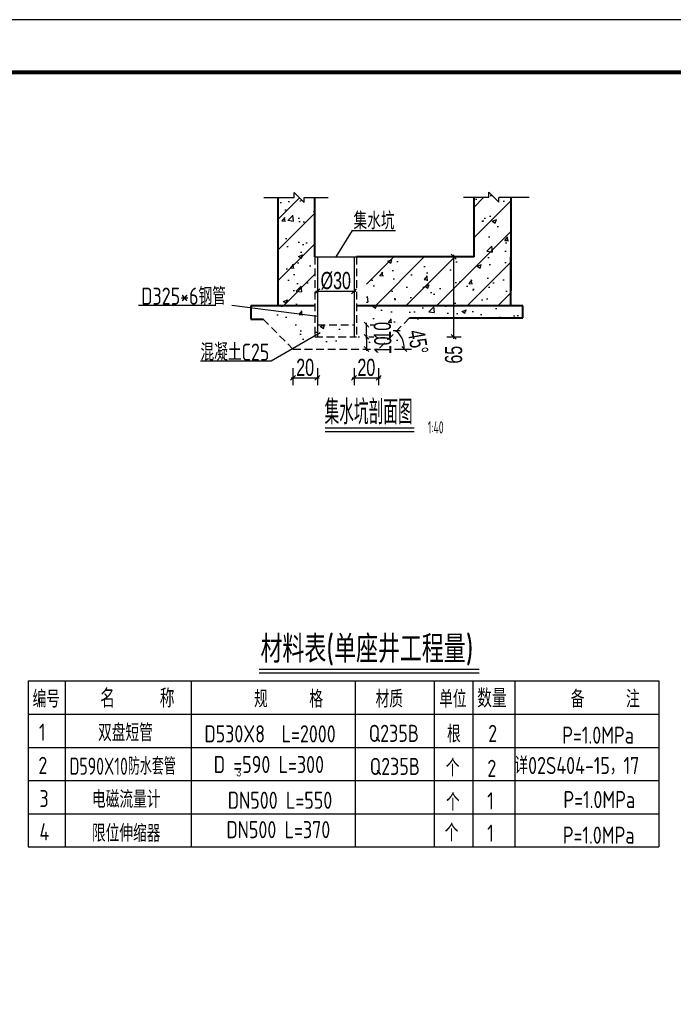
# Model space of a CAD drawing. Extents: x 1086357 to 1139099, y 3355738 to 3395504.
# Tile 7 of 18: x 1095129 to 1100471, y 3364706 to 3372753. Entities that reach past the tile are written whole.
import ezdxf
from ezdxf.enums import TextEntityAlignment as Align

# ---------------------------------------------------------------- set-up
doc = ezdxf.new("R2010")
doc.units = 0
doc.linetypes.add('DASHED', pattern=[19.05, 12.7, -6.35])
doc.layers.get('0').update_dxf_attribs({"linetype": 'CONTINUOUS'})
doc.layers.get('Defpoints').update_dxf_attribs({"linetype": 'CONTINUOUS'})
for name, color, linetype in [('DLSS', 8, 'CONTINUOUS'), ('GPSCOMMON', 7, 'CONTINUOUS'), ('普通线1', 7, 'CONTINUOUS'), ('虚线', 1, 'DASHED')]:
    doc.layers.add(name, color=color, linetype=linetype)
doc.layers.add('文本', color=1, linetype='CONTINUOUS', lineweight=15)
doc.layers.add('粗实线', color=1, linetype='CONTINUOUS', lineweight=40)
doc.styles.add('gpshz', font='tssdeng.shx', dxfattribs={"width": 0.7, "height": 2.5, "bigfont": 'hztxt.shx'})
doc.styles.add('HZTXT', font='hztxt_e.shx', dxfattribs={"width": 0.7, "bigfont": 'hztxt.shx'})
doc.styles.add('图签', font='txt', dxfattribs={"width": 0.66})
doc.styles.add('标注线', font='hztxt_e.shx', dxfattribs={"width": 0.7, "height": 25, "bigfont": 'hztxt.shx'})
doc.dimstyles.new('0.1', dxfattribs={"dimscale": 0, "dimtxt": 140, "dimasz": 60, "dimexe": 40, "dimexo": 10, "dimgap": 15, "dimtad": 1, "dimdec": 0, "dimlfac": 0.1, "dimzin": 0, "dimdsep": 46, "dimtxsty": 'HZTXT', "dimblk1": 'ARCHTICK', "dimblk2": 'ARCHTICK', "dimsah": 1, "dimcen": -0.09, "dimdle": 15, "dimclrd": 7, "dimclre": 7, "dimclrt": 7, "dimadec": 1, "dimazin": 0, "dimtfac": 1, "dimtdec": 0, "dimtofl": 0, "dimtmove": 2, "dimatfit": 3, "dimldrblk": 'ARCHTICK', "dimfxl": 0, "dimtolj": 1, "dimtzin": 0, "dimarcsym": 0})
pattern_1 = [(50, (1031760, 3893389.95), (364.36934, -31.87817), [38.1, -419.1]), (355, (1031760, 3893389.95), (-70.48565, 382.11329), [30.48, -335.28]), (100.451, (1031790.36, 3893387.3), (293.885, 350.23338), [32.38, -356.18]), (46.1842, (1031760, 3893491.55), (542.1581, -84.08466), [57.15, -628.65]), (96.6356, (1031805.2, 3893484.54), (474.80847, 494.8511), [48.57, -534.27]), (351.184, (1031760, 3893491.55), (474.8092, 494.85024), [45.72, -502.92]), (21, (1031810.8, 3893466.15), (303.22976, -204.53104), [38.1, -419.1]), (326, (1031810.8, 3893466.15), (123.60406, 368.37593), [30.48, -335.28]), (71.4514, (1031836.07, 3893449.1), (426.83298, 163.84572), [32.38, -356.18]), (37.5, (1031760, 3893389.95), (6.177207, 169.110078), [0, -331.216, 0, -340.36, 0, -336.55]), (7.5, (1031760, 3893389.95), (133.639325, 200.36115), [0, -194.056, 0, -323.596, 0, -128.27]), (327.5, (1031646.71, 3893389.95), (271.18119, -11.457488), [0, -127, 0, -396.24, 0, -525.78]), (317.5, (1031595.91, 3893389.95), (296.25836, 50.85298), [0, -165.1, 0, -263.144, 0, -373.38])]

# ---------------------------------------------------------------- blocks, each defined once
blk = doc.blocks.new('*U136')
at = {"color": 0, "linetype": 'Continuous'}
blk.add_lwpolyline([(0, 0), (420, 0), (420, 297), (0, 297)], close=True, dxfattribs=at)
at = {"color": 0, "linetype": 'Continuous', "const_width": 0.75}
blk.add_lwpolyline([(410, 10), (410, 287), (25, 287), (25, 10), (410, 10)], dxfattribs=at)
at = {"color": 0, "linetype": 'Continuous', "style": '图签', "flags": 8}
for tag, p, p2 in [('设计总负责', (130.25, 28.99), (141.11, 28.99)), ('工程名称', (283.25, 28.99), (325.75, 28.99)), ('图纸编号', (345.13, 28.99), (381.76, 28.99)), ('子项名称', (283.25, 20.99), (325.75, 20.99))]:
    blk.add_attdef(tag, text='', height=2.5, dxfattribs=at).set_placement(p, p2, align=Align.FIT)
at = {"color": 0, "linetype": 'Continuous', "ltscale": 0.055, "style": '图签', "flags": 8}
for tag, p, p2 in [('审定', (172.25, 28.99), (183.75, 28.99)), ('设计', (214.25, 28.99), (225.75, 28.99)), ('工程编号', (256.25, 28.99), (266.75, 28.99)), ('版本', (397.87, 28.99), (408.75, 28.99)), ('设计负责', (130.25, 20.99), (141.11, 20.99)), ('审核', (172.25, 20.99), (183.75, 20.99)), ('注册工程师', (214.25, 20.99), (225.75, 20.99)), ('图纸比例', (256.25, 20.99), (266.75, 20.99)), ('专业负责', (130.25, 12.65), (141.11, 12.65)), ('校核', (172.25, 12.65), (183.75, 12.65)), ('注册建筑师', (214.25, 12.65), (225.75, 12.65)), ('出图日期', (256.25, 12.65), (266.75, 12.65))]:
    blk.add_attdef(tag, text='', height=2.5, dxfattribs=at).set_placement(p, p2, align=Align.FIT)
at = {"color": 0, "linetype": 'Continuous', "style": '图签'}
for tag, p, width in [('设计证书', (43.26, 16.37), 1.55), ('咨询证书', (43.26, 12.88), 0.9)]:
    blk.add_attdef(tag, p, '', height=2, dxfattribs=dict(at, width=width))
at = {"color": 0, "linetype": 'Continuous', "style": '图签', "width": 0.85}
for tag, height, p in [('图纸名称_2_1', 2.2, (305.02, 15.12)), ('图纸名称_1_1', 2.5, (305.02, 13.35)), ('图纸名称_2_2', 2.2, (305.02, 11.51))]:
    blk.add_attdef(tag, text='', height=height, dxfattribs=at).set_placement(p, align=Align.CENTER)
blk = doc.blocks.new('_Oblique')
at = {"color": 0, "linetype": 'ByBlock', "lineweight": -2}
blk.add_line((-0.5, -0.5), (0.5, 0.5), dxfattribs=at)
blk = doc.blocks.new('*D402')
at = {"color": 7, "lineweight": -2}
blk.add_line((1098192.7, 3370061), (1098332.7, 3370061), dxfattribs=at)
blk.add_arc((1098062.3, 3370061), 210.4, 0, 45.21105, dxfattribs=at)
at = {"layer": 'Defpoints', "color": 0}
for p in [(1098315.2, 3370315.8), (1098244.2, 3370166.7), (1097362.3, 3370061), (1098062.3, 3370061), (1098062.3, 3370061)]:
    blk.add_point(p, dxfattribs=at)
at = {"color": 7, "lineweight": -2, "xscale": 40, "yscale": 40, "zscale": 40}
for p, rotation in [((1098210.5, 3370210.3), 135.2110450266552), ((1098272.7, 3370061), 270)]:
    blk.add_blockref('_Oblique', p, dxfattribs=dict(at, rotation=rotation))
at = {"color": 7, "insert": (1098384.4, 3370119.1), "char_height": 140, "attachment_point": 5, "rotation": 280.21671, "style": 'HZTXT'}
blk.add_mtext('\\A1;45%%d', dxfattribs=at)
blk = doc.blocks.new('_ARCHTICK')
at = {"color": 0, "linetype": 'ByBlock', "const_width": 0.15}
blk.add_lwpolyline([(-0.5, -0.5), (0.5, 0.5)], dxfattribs=at)
blk = doc.blocks.new('*D403')
at = {"color": 7, "lineweight": -2}
for p, q in [((1097963.2, 3370146), (1097963.2, 3370275.4)), ((1097992.5, 3370260.4), (1098023.2, 3370260.4)), ((1097983.2, 3370161), (1098023.2, 3370161))]:
    blk.add_line(p, q, dxfattribs=at)
at = {"layer": 'Defpoints', "color": 0}
for p in [(1097932.5, 3370260.4), (1097963.2, 3370260.4), (1097923.2, 3370161)]:
    blk.add_point(p, dxfattribs=at)
at = {"color": 7, "lineweight": -2, "xscale": 40, "yscale": 40, "zscale": 40}
for p, rotation in [((1097963.2, 3370260.4), 90), ((1097963.2, 3370161), 270)]:
    blk.add_blockref('_Oblique', p, dxfattribs=dict(at, rotation=rotation))
at = {"color": 7, "insert": (1098094, 3370210.7), "char_height": 140, "attachment_point": 5, "rotation": 90, "style": 'HZTXT'}
blk.add_mtext('\\A1;10', dxfattribs=at)
blk = doc.blocks.new('*D404')
at = {"color": 7, "lineweight": -2}
for p, q in [((1097903.2, 3370161), (1097903.2, 3370161)), ((1097963.2, 3370176), (1097963.2, 3370046)), ((1097903.2, 3370061), (1097903.2, 3370061))]:
    blk.add_line(p, q, dxfattribs=at)
at = {"layer": 'Defpoints', "color": 0}
for p in [(1097963.2, 3370161), (1097963.2, 3370061), (1097963.2, 3370061)]:
    blk.add_point(p, dxfattribs=at)
at = {"color": 7, "lineweight": -2, "xscale": 40, "yscale": 40, "zscale": 40}
for p, rotation in [((1097963.2, 3370161), 90), ((1097963.2, 3370061), 270)]:
    blk.add_blockref('_Oblique', p, dxfattribs=dict(at, rotation=rotation))
at = {"color": 7, "insert": (1098097.5, 3370091.5), "char_height": 140, "attachment_point": 5, "rotation": 90, "style": 'HZTXT'}
blk.add_mtext('\\A1;10', dxfattribs=at)
blk = doc.blocks.new('*D405')
at = {"color": 7, "lineweight": -2}
for p, q in [((1097562.3, 3370614), (1097562.3, 3370474)), ((1097862.3, 3370614), (1097862.3, 3370474)), ((1097547.3, 3370534), (1097877.3, 3370534))]:
    blk.add_line(p, q, dxfattribs=at)
at = {"layer": 'Defpoints', "color": 0}
for p in [(1097862.3, 3370770.2), (1097562.3, 3370725.6), (1097862.3, 3370534)]:
    blk.add_point(p, dxfattribs=at)
at = {"color": 7, "lineweight": -2, "xscale": 40, "yscale": 40, "zscale": 40, "rotation": 180}
blk.add_blockref('_Oblique', (1097562.3, 3370534), dxfattribs=at)
at = {"color": 7, "lineweight": -2, "xscale": 40, "yscale": 40, "zscale": 40}
blk.add_blockref('_Oblique', (1097862.3, 3370534), dxfattribs=at)
at = {"color": 7, "insert": (1097712.3, 3370619), "char_height": 140, "attachment_point": 5, "style": 'HZTXT'}
blk.add_mtext('\\A1;%%c30', dxfattribs=at)
blk = doc.blocks.new('*D406')
at = {"color": 7, "lineweight": -2}
for p, q in [((1097362.3, 3369905.8), (1097362.3, 3369765.8)), ((1097562.3, 3369905.8), (1097562.3, 3369765.8)), ((1097347.3, 3369825.8), (1097577.3, 3369825.8))]:
    blk.add_line(p, q, dxfattribs=at)
at = {"layer": 'Defpoints', "color": 0}
for p in [(1097562.3, 3370161), (1097362.3, 3370061), (1097562.3, 3369825.8)]:
    blk.add_point(p, dxfattribs=at)
at = {"color": 7, "lineweight": -2, "xscale": 40, "yscale": 40, "zscale": 40, "rotation": 180}
blk.add_blockref('_Oblique', (1097362.3, 3369825.8), dxfattribs=at)
at = {"color": 7, "lineweight": -2, "xscale": 40, "yscale": 40, "zscale": 40}
blk.add_blockref('_Oblique', (1097562.3, 3369825.8), dxfattribs=at)
at = {"color": 7, "insert": (1097462.3, 3369910.8), "char_height": 140, "attachment_point": 5, "style": 'HZTXT'}
blk.add_mtext('\\A1;20', dxfattribs=at)
blk = doc.blocks.new('*D407')
at = {"color": 7, "lineweight": -2}
for p, q in [((1097862.3, 3369905.8), (1097862.3, 3369765.8)), ((1098062.3, 3369905.8), (1098062.3, 3369765.8)), ((1097847.3, 3369825.8), (1098077.3, 3369825.8))]:
    blk.add_line(p, q, dxfattribs=at)
at = {"layer": 'Defpoints', "color": 0}
for p in [(1098062.3, 3370161), (1097862.3, 3370061), (1098062.3, 3369825.8)]:
    blk.add_point(p, dxfattribs=at)
at = {"color": 7, "lineweight": -2, "xscale": 40, "yscale": 40, "zscale": 40, "rotation": 180}
blk.add_blockref('_Oblique', (1097862.3, 3369825.8), dxfattribs=at)
at = {"color": 7, "lineweight": -2, "xscale": 40, "yscale": 40, "zscale": 40}
blk.add_blockref('_Oblique', (1098062.3, 3369825.8), dxfattribs=at)
at = {"color": 7, "insert": (1097962.3, 3369910.8), "char_height": 140, "attachment_point": 5, "style": 'HZTXT'}
blk.add_mtext('\\A1;20', dxfattribs=at)
blk = doc.blocks.new('*D408')
at = {"color": 7, "lineweight": -2}
for p, q in [((1098676.1, 3370146), (1098676.1, 3370830.8)), ((1098641.6, 3370815.8), (1098736.1, 3370815.8)), ((1098619.7, 3370161), (1098736.1, 3370161))]:
    blk.add_line(p, q, dxfattribs=at)
at = {"layer": 'Defpoints', "color": 0}
for p in [(1098581.6, 3370815.8), (1098676.1, 3370815.8), (1098559.7, 3370161)]:
    blk.add_point(p, dxfattribs=at)
at = {"color": 7, "lineweight": -2, "xscale": 40, "yscale": 40, "zscale": 40}
for p, rotation in [((1098676.1, 3370815.8), 90), ((1098676.1, 3370161), 270)]:
    blk.add_blockref('_Oblique', p, dxfattribs=dict(at, rotation=rotation))
at = {"color": 7, "insert": (1098676.2, 3370015), "char_height": 140, "attachment_point": 5, "rotation": 90, "style": 'HZTXT'}
blk.add_mtext('\\A1;65', dxfattribs=at)
blk = doc.blocks.new('20180504.1601453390')
at = {"layer": 'GPSCOMMON'}
h = blk.add_hatch(dxfattribs=at)
h.set_pattern_fill('AR-CONC', color=256, scale=2, style=0)
h.set_pattern_definition(pattern_1)
h.paths.add_polyline_path([(1097542.252, 3370815.847), (1097542.252, 3371299.549), (1097454.624, 3371299.549), (1097454.624, 3371259.805), (1097372.539, 3371341.89), (1097372.539, 3371299.549), (1097242.252, 3371299.549), (1097242.252, 3370415.847), (1097542.252, 3370415.847)])
h.paths.add_polyline_path([(1099142.252, 3370415.847), (1099142.252, 3370815.847), (1099142.252, 3371300.847), (1099046.085, 3371300.847), (1099046.085, 3371261.103), (1098964, 3371343.188), (1098964, 3371300.847), (1098842.252, 3371300.847), (1098842.252, 3370815.847), (1097962.252, 3370815.847), (1097962.252, 3370415.847)])
h.paths.add_polyline_path([(1098627.447, 3370337.934), (1098627.447, 3370523.434), (1098837.447, 3370523.434), (1098837.447, 3370337.934)], flags=9)
h = blk.add_hatch(dxfattribs=at)
h.set_pattern_fill('JIS_WOOD', color=256, scale=250, style=0)
h.set_pattern_definition([(45, (1031760, 3893389.95), (-125, 125), [])])
h.paths.add_polyline_path([(1097242.252, 3370415.847), (1097542.252, 3370415.847), (1097542.252, 3370815.847), (1097542.252, 3371299.549), (1097454.624, 3371299.549), (1097454.624, 3371259.805), (1097372.539, 3371341.89), (1097372.539, 3371299.549), (1097242.252, 3371299.549)])
h.paths.add_polyline_path([(1098842.252, 3370815.847), (1097962.252, 3370815.847), (1097962.252, 3370415.847), (1099142.252, 3370415.847), (1099142.252, 3370815.847), (1099142.252, 3371300.847), (1099046.085, 3371300.847), (1099046.085, 3371261.103), (1098964, 3371343.188), (1098964, 3371300.847), (1098842.252, 3371300.847)])
h.paths.add_polyline_path([(1098627.447, 3370337.934), (1098627.447, 3370523.434), (1098837.447, 3370523.434), (1098837.447, 3370337.934)], flags=9)
h = blk.add_hatch(dxfattribs=at)
h.set_pattern_fill('AR-CONC', color=256, scale=2, style=0)
h.set_pattern_definition(pattern_1)
h.paths.add_polyline_path([(1097542.252, 3370375.993), (1097542.252, 3370415.847), (1097152.252, 3370415.847), (1097152.252, 3370305.847), (1097222.417, 3370209.465)])
h.paths.add_polyline_path([(1097542.252, 3370375.993), (1097222.417, 3370209.465), (1097302.123, 3370099.976), (1097436.323, 3370099.976), (1097552.252, 3370167.495), (1097552.252, 3370260.369), (1097542.252, 3370260.369)])
h.paths.add_polyline_path([(1098416.667, 3370315.847), (1099242.252, 3370315.847), (1099242.252, 3370415.847), (1097962.252, 3370415.847), (1097962.252, 3370260.369), (1097552.252, 3370260.369), (1097552.252, 3370167.495), (1097436.323, 3370099.976), (1098202.38, 3370099.976)])
h.paths.add_polyline_path([(1098049.022, 3370121.444), (1098049.022, 3370299.944), (1098259.022, 3370299.944), (1098259.022, 3370121.444)], flags=24)
h.paths.add_polyline_path([(1098627.447, 3370337.934), (1098627.447, 3370523.434), (1098837.447, 3370523.434), (1098837.447, 3370337.934)], flags=9)
h.paths.add_polyline_path([(1098052.522, 3370072.748), (1098052.522, 3370188.248), (1098262.522, 3370188.248), (1098262.522, 3370072.748)], flags=9)
for p, q in [((1097372.539, 3371299.549), (1097372.539, 3371341.89)), ((1097372.539, 3371341.89), (1097454.624, 3371259.805)), ((1098964, 3371300.847), (1098964, 3371343.188)), ((1098964, 3371343.188), (1099046.085, 3371261.103)), ((1097124.73, 3371299.549), (1097372.539, 3371299.549)), ((1097454.624, 3371259.805), (1097454.624, 3371299.549)), ((1097454.624, 3371299.549), (1097650.791, 3371299.549)), ((1098964, 3371300.847), (1098757.43, 3371300.847)), ((1099291.984, 3371300.847), (1099046.085, 3371300.847)), ((1099046.085, 3371261.103), (1099046.085, 3371300.847)), ((1097845.336, 3371029.832), (1098200.476, 3371029.832)), ((1096733.319, 3370416.704), (1096101.531, 3370416.704)), ((1097562.252, 3370326.341), (1096863.664, 3370416.704)), ((1097584.742, 3370194.773), (1097184.406, 3369961.61)), ((1097184.406, 3369961.61), (1096605.683, 3369961.61)), ((1097624.446, 3369416.638), (1098353.856, 3369416.638)), ((1097624.446, 3369388.259), (1098353.856, 3369388.259))]:
    blk.add_line(p, q)
at = {"layer": 'DLSS', "color": 7}
for p, q in [((1095198.401, 3367348.324), (1100353.258, 3367348.324)), ((1095198.401, 3367348.324), (1095198.401, 3365992.403)), ((1095500.894, 3367348.324), (1095500.894, 3365992.403)), ((1096530.128, 3367348.324), (1096530.128, 3365992.403)), ((1097872.213, 3367348.324), (1097872.213, 3365992.403)), ((1098515.471, 3367348.324), (1098515.471, 3365992.403)), ((1098833.961, 3367348.324), (1098833.961, 3365992.403)), ((1099175.814, 3367348.324), (1099175.814, 3365992.403)), ((1100353.258, 3367348.324), (1100353.258, 3365992.403)), ((1095198.401, 3367077.14), (1100353.258, 3367077.14)), ((1095198.401, 3366805.955), (1100353.258, 3366805.955)), ((1095198.401, 3366534.771), (1100353.258, 3366534.771)), ((1095198.401, 3366263.587), (1100353.258, 3366263.587)), ((1095198.401, 3365992.403), (1100353.258, 3365992.403)), ((1095198.401, 3365992.403), (1100353.258, 3365992.403))]:
    blk.add_line(p, q, dxfattribs=at)
at = {"layer": 'GPSCOMMON'}
for p, q in [((1097845.336, 3371029.832), (1097712.252, 3370815.847)), ((1097542.252, 3370815.847), (1097882.252, 3370815.847)), ((1097562.252, 3370815.847), (1097562.252, 3370161.02)), ((1097862.252, 3370815.847), (1097862.252, 3370161.02))]:
    blk.add_line(p, q, dxfattribs=at)
at = {"layer": 'GPSCOMMON', "lineweight": 30, "ltscale": 0.1}
blk.add_line((1097085.214, 3367443.82), (1098884.591, 3367443.82), dxfattribs=at)
at = {"layer": 'GPSCOMMON', "ltscale": 0.1}
blk.add_line((1097085.214, 3367415.82), (1098884.591, 3367415.82), dxfattribs=at)
at = {"layer": '粗实线'}
for p, q in [((1097242.252, 3370415.847), (1097242.252, 3371300.847)), ((1097542.252, 3370815.847), (1097542.252, 3371300.847)), ((1098842.252, 3370815.847), (1098842.252, 3371300.847)), ((1099142.252, 3371300.847), (1099142.252, 3370540.847)), ((1098842.252, 3370815.847), (1097882.252, 3370815.847)), ((1099142.252, 3370415.847), (1099142.252, 3370815.847)), ((1097542.252, 3370415.847), (1097019.222, 3370415.847)), ((1097019.222, 3370415.847), (1097019.222, 3370305.847)), ((1099242.252, 3370415.847), (1097882.252, 3370415.847)), ((1099242.252, 3370315.847), (1099242.252, 3370415.847)), ((1097019.222, 3370305.847), (1097119.222, 3370305.847)), ((1098315.208, 3370315.847), (1099242.252, 3370315.847))]:
    blk.add_line(p, q, dxfattribs=at)
at = {"layer": '虚线', "lineweight": 30, "ltscale": 5}
for p, q in [((1097542.252, 3370815.847), (1097542.252, 3370161.02)), ((1097882.252, 3370815.847), (1097882.252, 3370161.02)), ((1097119.222, 3370305.847), (1097362.252, 3370061.02)), ((1098315.208, 3370315.847), (1098062.252, 3370061.02)), ((1097562.252, 3370260.369), (1097862.252, 3370260.369)), ((1097542.252, 3370161.02), (1097882.252, 3370161.02)), ((1097362.252, 3370061.02), (1098062.252, 3370061.02))]:
    blk.add_line(p, q, dxfattribs=at)
at = {"color": 4, "linetype": 'Continuous', "xscale": 43, "yscale": 43, "zscale": 43}
blk.add_blockref('*U136', (1086356.712, 3359982.426), dxfattribs=at)
at = {"style": 'gpshz'}
for s, height, width, p in [('集水坑', 140, 0.8, (1097857.28, 3371039.629)), ('D325*6钢管', 140, 0.8, (1096122.66, 3370423.751)), ('混凝土C25', 140, 0.8, (1096606.371, 3369966.036)), ('集水坑剖面图', 200, 0.6, (1097620.934, 3369446.307)), ('1:40', 100, 0.6, (1098464.318, 3369370.962))]:
    blk.add_text(s, height=height, dxfattribs=dict(at, width=width)).set_placement(p)
at = {"layer": 'GPSCOMMON', "style": 'gpshz'}
for s, width, p in [('编号', 0.8, (1095234.578, 3367131.062)), ('规     格', 0.8, (1097044.397, 3367131.062)), ('材质', 0.8, (1098038.204, 3367131.062)), ('单位', 0.8, (1098557.285, 3367131.062)), ('备     注', 0.8, (1099632.329, 3367131.062)), ('1', 0.8, (1095286.843, 3366859.878)), ('双盘短管', 0.8, (1095769.54, 3366855.671)), ('D530X8  L=2000', 0.8, (1096638.772, 3366846.326)), ('Q235B', 0.8, (1097981.961, 3366850.557)), ('根', 0.8, (1098621.571, 3366845.179)), ('2', 0.8, (1098958.293, 3366850.308)), ('P=1.0MPa', 0.8, (1099563.044, 3366835.73)), ('2', 0.8, (1095281.965, 3366588.694)), ('D590X10防水套管', 0.7, (1095536.847, 3366581.759)), ('D =590 L=300 ', 0.8, (1096715.263, 3366595.777)), ('个', 0.8, (1098611.308, 3366568.635)), ('详02S404-15，17', 0.8, (1099172.377, 3366587.493)), ('Q235B', 0.8, (1097990.104, 3366580.125)), ('2', 0.8, (1098951.286, 3366564.327)), ('3', 0.8, (1095290.988, 3366317.51)), ('电磁流量计', 0.8, (1095720.212, 3366310.596)), ('DN500 L=550', 0.8, (1096829.572, 3366303.622)), ('个', 0.8, (1098613.243, 3366288.234)), ('1', 0.8, (1098950.07, 3366298.6)), ('P=1.0MPa', 0.8, (1099572.905, 3366308.963)), ('4', 0.8, (1095290.988, 3366046.325)), ('限位伸缩器', 0.8, (1095719.848, 3366033.741)), ('DN500 L=370', 0.8, (1096818.611, 3366063.203)), ('个', 0.8, (1098602.872, 3366038.949)), ('1', 0.8, (1098950.07, 3366033.768)), ('P=1.0MPa', 0.8, (1099567.72, 3366018.22))]:
    blk.add_text(s, height=140, dxfattribs=dict(at, width=width)).set_placement(p)
at = {"layer": '文本', "color": 7, "width": 0.8}
for s, height, style, p in [('名     称', 150.75, 'gpshz', (1095787.674, 3367131.062)), ('数量', 150.75, 'gpshz', (1098868.088, 3367131.062)), ('3', 67.5, '标注线', (1096899.265, 3366568.707))]:
    blk.add_text(s, height=height, dxfattribs=dict(at, style=style)).set_placement(p)
at = {"layer": '普通线1', "ltscale": 0.1, "style": 'gpshz', "width": 0.8}
blk.add_text('材料表(单座井工程量)', height=224, dxfattribs=at).set_placement((1097097.484, 3367497.288))
for base, p1, p2, angle, picture, middle in [((1098676.144, 3370815.847), (1098559.732, 3370161.02), (1098581.61, 3370815.847), 270, '*D408', (1098676.229, 3370015.04)), ((1097963.167, 3370260.369), (1097923.167, 3370161.02), (1097932.537, 3370260.369), 270, '*D403', (1098094.022, 3370210.694)), ((1097963.167, 3370061.02), (1097963.167, 3370161.02), (1097963.167, 3370061.02), 90, '*D404', (1098097.522, 3370091.543))]:
    dim = blk.add_linear_dim(base=base, p1=p1, p2=p2, angle=angle, dimstyle='0.1', override={"dimscale": 1, "dimasz": 40, "dimexe": 60, "dimexo": 60, "dimzin": 8, "dimblk1": 'Oblique', "dimblk2": 'Oblique', "dimfxl": 80, "dimfxlon": 1})
    dim.commit()
    dim.dimension.update_dxf_attribs({"geometry": picture, "text_midpoint": middle, "dimtype": 160})
for base, p1, p2, text, picture, middle in [((1097862.252, 3370534.019), (1097562.252, 3370725.595), (1097862.252, 3370770.164), '%%c30', '*D405', (1097712.252, 3370619.019)), ((1097562.252, 3369825.818), (1097362.252, 3370061.02), (1097562.252, 3370161.02), '20', '*D406', (1097462.252, 3369910.818)), ((1098062.252, 3369825.818), (1097862.252, 3370061.02), (1098062.252, 3370161.02), '20', '*D407', (1097962.252, 3369910.818))]:
    dim = blk.add_linear_dim(base=base, p1=p1, p2=p2, text=text, dimstyle='0.1', override={"dimscale": 1, "dimasz": 40, "dimexe": 60, "dimexo": 60, "dimzin": 8, "dimblk1": 'Oblique', "dimblk2": 'Oblique', "dimfxl": 80, "dimfxlon": 1})
    dim.commit()
    dim.dimension.update_dxf_attribs({"geometry": picture, "text_midpoint": middle})
dim = blk.add_angular_dim_2l(base=(1098244.209, 3370166.67), line1=((1097362.252, 3370061.02), (1098062.252, 3370061.02)), line2=((1098315.208, 3370315.847), (1098062.252, 3370061.02)), dimstyle='0.1', override={"dimscale": 1, "dimasz": 40, "dimexe": 60, "dimexo": 60, "dimzin": 8, "dimblk1": 'Oblique', "dimblk2": 'Oblique', "dimadec": 0, "dimfxl": 80, "dimfxlon": 1})
dim.commit()
dim.dimension.update_dxf_attribs({"geometry": '*D402', "text_midpoint": (1098384.439, 3370119.088), "dimtype": 162})

msp = doc.modelspace()

# ---------------------------------------------------------------- block references
at = {"layer": 'GPSCOMMON'}
msp.add_blockref('20180504.1601453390', (0, 0), dxfattribs=at)

doc.saveas('drawing.dxf')
